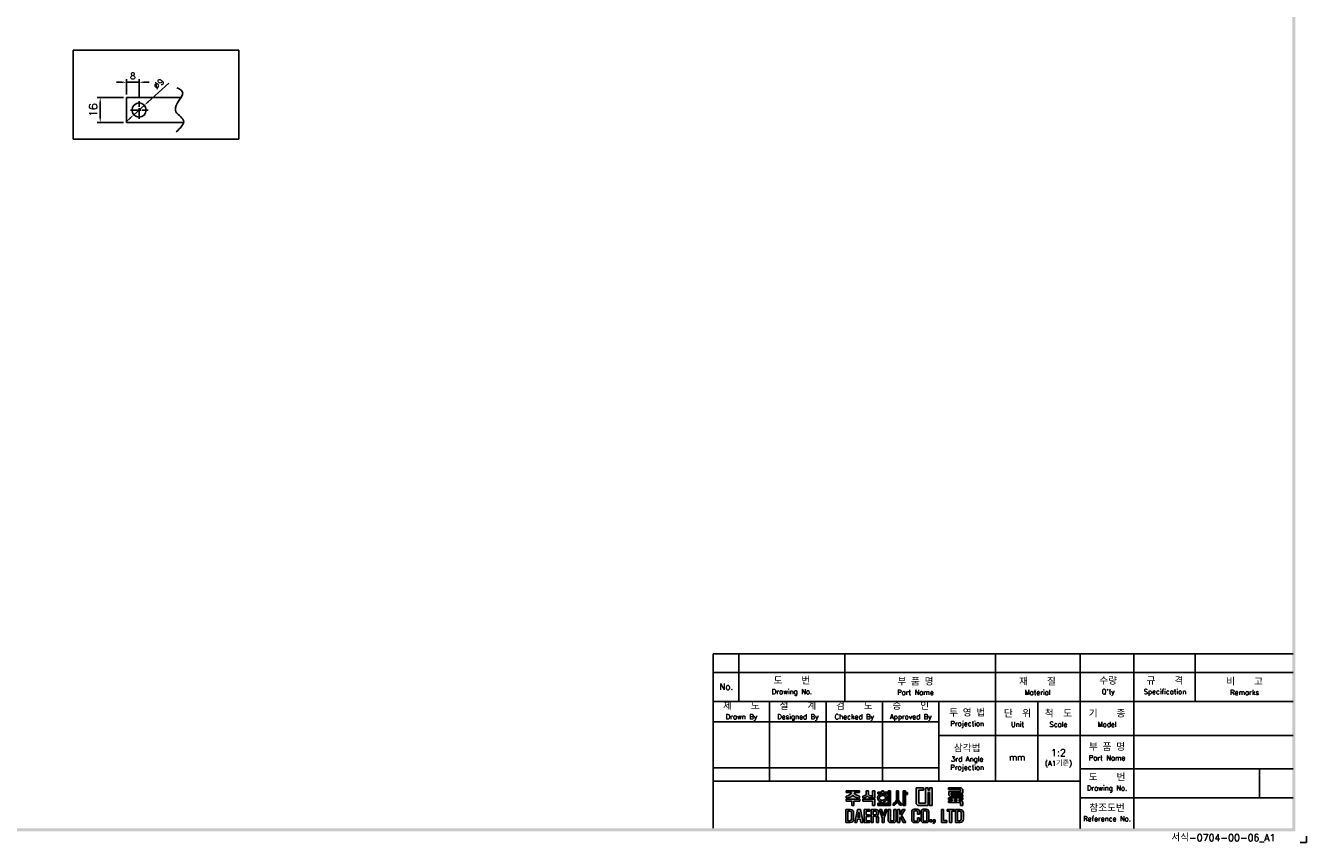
# Model space of a CAD drawing. Extents: x 2148 to 4011, y -907 to 1731.
# Tile 18 of 20: x 3194 to 4011, y 569 to 1090. Entities that reach past the tile are written whole.
import ezdxf

# ---------------------------------------------------------------- set-up
doc = ezdxf.new("R2010")
doc.units = 0
doc.header["$LTSCALE"] = 3
doc.header["$MEASUREMENT"] = 0
doc.linetypes.add('CENTER', pattern=[2, 1.25, -0.25, 0.25, -0.25])
doc.layers.get('0').update_dxf_attribs({"linetype": 'CONTINUOUS'})
doc.layers.get('Defpoints').update_dxf_attribs({"linetype": 'CONTINUOUS'})
for name, color, linetype in [('cen', 1, 'CENTER'), ('di', 3, 'CONTINUOUS'), ('dimtaxt', 3, 'CONTINUOUS'), ('dwg', 7, 'CONTINUOUS')]:
    doc.layers.add(name, color=color, linetype=linetype)
doc.styles.add('KIM', font='ROMANS.shx', dxfattribs={"height": 5, "bigfont": 'GSG1.shx'})
doc.styles.get("Standard").update_dxf_attribs({"font": 'romans.shx', "height": 4, "bigfont": 'ghs.shx'})
doc.dimstyles.get("Standard").update_dxf_attribs({"dimtxt": 0.18, "dimasz": 0.18, "dimexe": 0.18, "dimexo": 0.0625, "dimgap": 0.09, "dimtad": 0, "dimtih": 1, "dimtoh": 1, "dimdec": 4, "dimzin": 0, "dimdsep": 46, "dimtxsty": 'Standard', "dimcen": 0.09, "dimadec": 0, "dimazin": 0, "dimtfac": 1, "dimtdec": 4, "dimtofl": 0, "dimtmove": 0, "dimatfit": 3, "dimfxl": 0, "dimtolj": 1, "dimtzin": 0, "dimarcsym": 0})
doc.dimstyles.new('STANDARD$0', dxfattribs={"dimtxt": 5, "dimasz": 5, "dimexe": 1, "dimexo": 2, "dimgap": 2, "dimtad": 1, "dimdec": 4, "dimzin": 12, "dimdsep": 46, "dimtxsty": 'KIM', "dimcen": -1, "dimdle": 0.1, "dimadec": 0, "dimazin": 0, "dimtfac": 1, "dimtdec": 4, "dimtmove": 0, "dimatfit": 3, "dimfxl": 0, "dimtolj": 1, "dimtzin": 0, "dimarcsym": 0})

# ---------------------------------------------------------------- blocks, each defined once
blk = doc.blocks.new('*D46')
at = {"layer": 'Defpoints', "color": 0}
for p in [(3266.06, 1053.91), (3258.06, 1044.19), (3266.06, 1041.93)]:
    blk.add_point(p, dxfattribs=at)
at = {"layer": 'di'}
for p, q in [((3254.86, 1053.91), (3251.66, 1053.91)), ((3258.06, 1046.19), (3258.06, 1055.91)), ((3258.06, 1053.91), (3266.06, 1053.91)), ((3266.06, 1043.93), (3266.06, 1055.91)), ((3269.26, 1053.91), (3272.46, 1053.91))]:
    blk.add_line(p, q, dxfattribs=at)
for points in [[(3254.86, 1054.44), (3254.86, 1053.38), (3258.06, 1053.91)], [(3269.26, 1054.44), (3269.26, 1053.38), (3266.06, 1053.91)]]:
    blk.add_solid(points, dxfattribs=at)
at = {"layer": 'di', "insert": (3262.06, 1057.91), "char_height": 4, "attachment_point": 5}
blk.add_mtext('\\A1;8', dxfattribs=at)
blk = doc.blocks.new('*D47')
at = {"layer": 'Defpoints', "color": 0}
for p in [(3269.4, 1039.21), (3262.72, 1033.18)]:
    blk.add_point(p, dxfattribs=at)
at = {"layer": 'di'}
for p, q in [((3285.04, 1053.34), (3271.77, 1041.35)), ((3262.72, 1033.18), (3269.4, 1039.21)), ((3260.35, 1031.03), (3257.97, 1028.89))]:
    blk.add_line(p, q, dxfattribs=at)
for points in [[(3271.41, 1041.75), (3272.13, 1040.96), (3269.4, 1039.21)], [(3259.99, 1031.43), (3260.7, 1030.63), (3262.72, 1033.18)]]:
    blk.add_solid(points, dxfattribs=at)
at = {"layer": 'di', "insert": (3278.61, 1052.92), "char_height": 4, "attachment_point": 5, "rotation": 42.09685}
blk.add_mtext('\\A1;∅9', dxfattribs=at)
blk = doc.blocks.new('*D48')
at = {"layer": 'Defpoints', "color": 0}
for p in [(3258.06, 1044.19), (3241.25, 1028.19), (3258.06, 1028.19)]:
    blk.add_point(p, dxfattribs=at)
at = {"layer": 'di'}
for p, q in [((3256.06, 1044.19), (3239.25, 1044.19)), ((3241.25, 1040.99), (3241.25, 1031.39)), ((3256.06, 1028.19), (3239.25, 1028.19))]:
    blk.add_line(p, q, dxfattribs=at)
for points in [[(3240.72, 1040.99), (3241.78, 1040.99), (3241.25, 1044.19)], [(3240.72, 1031.39), (3241.78, 1031.39), (3241.25, 1028.19)]]:
    blk.add_solid(points, dxfattribs=at)
at = {"layer": 'di', "insert": (3236.75, 1036.19), "char_height": 5, "attachment_point": 5, "rotation": 90, "style": 'KIM'}
blk.add_mtext('\\A1;16', dxfattribs=at)
blk = doc.blocks.new('도면서식 A1')
at = {"layer": 'di', "insert": (780.92, -2.61), "char_height": 2.2, "width": 38.8706, "attachment_point": 4}
blk.add_mtext('서식-0704-00-06_A1', dxfattribs=at)
blk = doc.blocks.new('대륙')
at = {"layer": 'dimtaxt'}
for points in [[(70.89, 12.38), (72.38, 12.38), (72.38, 13.12), (70.01, 13.12), (70.01, 8), (70.53, 7.49), (73.84, 7.49), (73.84, 11.66), (74.29, 11.66), (74.29, 7.49), (75.14, 7.49), (75.14, 13.12), (74.29, 13.12), (74.29, 12.42), (73.84, 12.42), (73.84, 13.12), (73.01, 13.12), (73.01, 8.23), (70.89, 8.23)], [(61.83, 12.19), (61.11, 12.19), (61.11, 8.2), (57.74, 8.2), (57.74, 7.47), (61.11, 7.47), (61.83, 7.47)]]:
    blk.add_hatch(color=256, dxfattribs=at).paths.add_polyline_path(points)
h = blk.add_hatch(color=256, dxfattribs=at)
h.paths.add_polyline_path([(84.17, 12.56), (84.17, 11.99), (80.38, 11.99), (80.38, 10.74), (80.81, 10.32), (84.92, 10.32), (84.92, 10.92), (81.19, 10.92), (81.19, 11.44), (84.92, 11.44), (84.92, 12.6), (84.39, 13.12), (80.36, 13.12), (80.36, 12.56)])
h.paths.add_polyline_path([(83.7, 9.41), (84.92, 9.41), (84.92, 9.97), (80.36, 9.97), (80.36, 9.41), (81.48, 9.41), (81.48, 9.04), (80.35, 9.04), (80.35, 8.42), (84.18, 8.42), (84.18, 7.49), (84.92, 7.49), (84.92, 8.64), (84.52, 9.04), (83.7, 9.04)])
h.paths.add_polyline_path([(83, 9.41), (82.23, 9.41), (82.23, 9.04), (83, 9.04)], flags=17)
h = blk.add_hatch(color=256, dxfattribs=at)
edge = h.paths.add_edge_path()
edge.add_line((51.99, 12.18), (47.65, 12.18))
edge.add_line((47.65, 12.18), (47.65, 11.59))
edge.add_line((47.65, 11.59), (49.36, 11.59))
edge.add_ellipse((47.48, 11.55), major_axis=(1.89, 0.39), ratio=0.576936, start_angle=268.0794, end_angle=342.4305, ccw=False)
edge.add_line((47.64, 10.44), (47.64, 9.87))
edge.add_ellipse((47.59, 11.36), major_axis=(2.46, 0), ratio=0.608939, start_angle=-88.7913, end_angle=-24.3158)
edge.add_ellipse((52.06, 11.36), major_axis=(-2.46, 0), ratio=0.608939, start_angle=384.3158, end_angle=448.3061)
edge.add_line((51.99, 9.87), (51.99, 10.51))
edge.add_ellipse((52.11, 11.62), major_axis=(-1.91, 0.31), ratio=0.577613, start_angle=17.5125, end_angle=91.8636, ccw=False)
edge.add_line((50.24, 11.59), (51.99, 11.59))
edge.add_line((51.99, 11.59), (51.99, 12.18))
h.paths.add_polyline_path([(52, 9.48), (47.64, 9.48), (47.64, 8.87), (49.46, 8.87), (49.46, 7.49), (50.19, 7.49), (50.19, 8.88), (52, 8.88)])
edge = h.paths.add_edge_path()
edge.add_arc((55.25, 11.18), 0.45, 180, 220.7047, ccw=False)
edge.add_line((54.8, 11.18), (54.8, 12.18))
edge.add_line((54.8, 12.18), (54.06, 12.18))
edge.add_line((54.06, 12.18), (54.06, 11.18))
edge.add_arc((53.61, 11.18), 0.45, 319.2953, 360, ccw=False)
edge.add_spline(control_points=[(53.95, 10.89), (53.94, 10.88), (53.93, 10.87), (53.83, 10.76), (53.7, 10.68), (53.03, 10.51)], knot_values=[3.761053, 3.761053, 3.761053, 3.761053, 3.807132, 3.807132, 4.298097, 4.298097, 4.298097, 4.298097], degree=3, periodic=0)
edge.add_line((53.03, 10.51), (53.03, 9.85))
edge.add_spline(control_points=[(53.03, 9.85), (53.05, 9.85), (53.06, 9.85), (53.74, 9.96), (53.94, 10.08), (54.15, 10.22), (54.2, 10.3), (54.43, 10.6)], knot_values=[3.495949, 3.495949, 3.495949, 3.495949, 3.524444, 3.524444, 4.06832, 4.06832, 4.379503, 4.379503, 4.379503, 4.379503], degree=3, periodic=0)
edge.add_spline(control_points=[(54.43, 10.6), (54.65, 10.3), (54.71, 10.22), (54.92, 10.08), (55.12, 9.96), (55.75, 9.88), (55.78, 9.87), (55.8, 9.86)], knot_values=[3.495949, 3.495949, 3.495949, 3.495949, 3.807132, 3.807132, 4.351008, 4.351008, 4.402945, 4.402945, 4.402945, 4.402945], degree=3, periodic=0)
edge.add_line((55.8, 9.86), (55.8, 10.59))
edge.add_spline(control_points=[(55.8, 10.59), (55.78, 10.59), (55.76, 10.6), (55.19, 10.66), (55.03, 10.75), (54.92, 10.87), (54.91, 10.88), (54.91, 10.89)], knot_values=[3.761053, 3.761053, 3.761053, 3.761053, 3.81299, 3.81299, 4.356866, 4.356866, 4.402945, 4.402945, 4.402945, 4.402945], degree=3, periodic=0)
h.paths.add_polyline_path([(56.82, 9.48), (53.03, 9.48), (53.03, 8.87), (56.1, 8.87), (56.1, 7.49), (56.82, 7.49)])
h.paths.add_polyline_path([(56.82, 12.19), (56.1, 12.19), (56.1, 9.87), (56.82, 9.87)])
h.paths.add_polyline_path([(60.76, 11.76), (59.58, 11.76), (59.58, 12.19), (59.05, 12.19), (59.05, 11.76), (57.74, 11.76), (57.74, 11.21), (60.76, 11.21)])
edge = h.paths.add_edge_path()
edge.add_ellipse((59.26, 9.92), major_axis=(-1.56, 0), ratio=0.830145, start_angle=101.7462, end_angle=265.4383)
edge.add_line((59.38, 11.21), (59.13, 11.21))
edge.add_ellipse((59.26, 9.92), major_axis=(1.56, 0), ratio=0.830145, start_angle=94.5617, end_angle=259.6787)
edge.add_line((58.98, 8.65), (58.98, 8.2))
edge.add_line((58.98, 8.2), (59.58, 8.2))
edge.add_line((59.58, 8.2), (59.58, 8.65))
edge = h.paths.add_edge_path(flags=16)
edge.add_spline(control_points=[(60.26, 9.92), (60.26, 10.03), (60.22, 10.15), (60.06, 10.37), (59.93, 10.48), (59.59, 10.63), (59.39, 10.66), (58.99, 10.64), (58.8, 10.59), (58.5, 10.41), (58.39, 10.3), (58.27, 10.07), (58.25, 9.96), (58.28, 9.73), (58.34, 9.62), (58.54, 9.4), (58.69, 9.3), (59.06, 9.19), (59.26, 9.17), (59.65, 9.23), (59.83, 9.31), (60.09, 9.5), (60.18, 9.62), (60.25, 9.8), (60.26, 9.86), (60.26, 9.92)], knot_values=[0, 0, 0, 0, 0.543876, 0.543876, 1.087752, 1.087752, 1.631628, 1.631628, 2.175504, 2.175504, 2.71938, 2.71938, 3.263256, 3.263256, 3.807132, 3.807132, 4.351008, 4.351008, 4.894884, 4.894884, 5.43876, 5.43876, 5.982636, 5.982636, 6.283185, 6.283185, 6.283185, 6.283185], degree=3, periodic=0)
h = blk.add_hatch(color=256, dxfattribs=at)
edge = h.paths.add_edge_path()
edge.add_line((64.41, 12.18), (63.7, 12.18))
edge.add_line((63.7, 12.18), (63.7, 9.23))
edge.add_ellipse((62.86, 9.12), major_axis=(0.66, 0.841), ratio=0.672815, start_angle=218.7862, end_angle=304.0863, ccw=False)
edge.add_line((62.7, 8.19), (62.7, 7.51))
edge.add_ellipse((63.11, 8.54), major_axis=(0.964, 0.919), ratio=0.540942, start_angle=220.7961, end_angle=301.7505)
edge.add_ellipse((64.93, 8.53), major_axis=(-0.866, 0.919), ratio=0.569913, start_angle=58.7442, end_angle=145.288)
edge.add_line((65.35, 7.49), (65.35, 8.17))
edge.add_ellipse((65.18, 9.26), major_axis=(-0.67, 1.07), ratio=0.576723, start_angle=74.3826, end_angle=142.9847, ccw=False)
edge.add_line((64.41, 9.18), (64.41, 12.18))
h.paths.add_polyline_path([(66.65, 10.99), (67.26, 10.99), (67.26, 11.63), (66.64, 11.63), (66.64, 12.18), (65.92, 12.18), (65.92, 7.49), (66.65, 7.49)])
h = blk.add_hatch(color=256, dxfattribs=at)
h.paths.add_polyline_path([(47.58, 6.25), (47.58, 2.12), (49.06, 2.12, 0.414214), (50.06, 3.12), (50.06, 5.25, 0.414214), (49.06, 6.25)])
h.paths.add_polyline_path([(48.9, 5.73, -0.414214), (49.4, 5.23), (49.4, 3.16, -0.414214), (48.9, 2.66), (48.23, 2.66), (48.23, 5.73)], flags=16)
h.paths.add_polyline_path([(50.42, 2.11), (51.1, 2.11), (51.31, 3.17), (52.21, 3.17), (52.42, 2.11), (53.1, 2.11), (52.25, 6.23), (51.27, 6.23)])
h.paths.add_polyline_path([(51.77, 5.49), (52.09, 3.74), (51.43, 3.74)], flags=16)
h.paths.add_polyline_path([(53.4, 2.11), (55.25, 2.11), (55.25, 2.66), (54.07, 2.66), (54.07, 3.99), (55.15, 3.99), (55.15, 4.52), (54.06, 4.52), (54.06, 5.7), (55.21, 5.7), (55.21, 6.25), (53.4, 6.25)])
h.paths.add_polyline_path([(55.67, 2.12), (56.33, 2.12), (56.33, 4.05), (56.93, 4.05, -0.414214), (57.33, 3.65), (57.33, 2.12), (58.02, 2.12), (58.02, 3.65, 0.276846), (57.45, 4.24, 0.25864), (58.02, 4.77), (58.02, 5.43, 0.414214), (57.22, 6.23), (55.67, 6.23)])
h.paths.add_polyline_path([(56.33, 5.71), (57.04, 5.71, -0.414214), (57.34, 5.41), (57.34, 4.86, -0.414214), (57.04, 4.56), (56.33, 4.56)], flags=16)
h.paths.add_polyline_path([(59.2, 3.57), (59.2, 2.11), (59.85, 2.11), (59.85, 3.58), (60.8, 6.24), (60.13, 6.24), (59.53, 4.27), (58.97, 6.24), (58.28, 6.24)])
h.paths.add_polyline_path([(61.13, 2.78, 0.414214), (61.88, 2.03), (62.85, 2.03, 0.414214), (63.6, 2.78), (63.6, 6.24), (62.93, 6.24), (62.93, 2.84, -0.414214), (62.68, 2.59), (62.07, 2.59, -0.414214), (61.82, 2.84), (61.82, 6.24), (61.13, 6.24)])
h.paths.add_polyline_path([(64.11, 2.12), (64.77, 2.12), (64.77, 3.42), (64.98, 3.87), (65.9, 2.12), (66.68, 2.12), (65.38, 4.46), (66.48, 6.23), (65.69, 6.23), (64.76, 4.66), (64.76, 6.23), (64.11, 6.23)])
h.paths.add_polyline_path([(68.62, 2.84, 0.414214), (69.42, 2.04), (70.32, 2.04, 0.414214), (71.12, 2.84), (71.12, 3.62), (70.47, 3.62), (70.47, 2.85, -0.414214), (70.17, 2.55), (69.58, 2.55, -0.414214), (69.28, 2.85), (69.28, 5.49, -0.414214), (69.58, 5.79), (70.16, 5.79, -0.414214), (70.46, 5.49), (70.46, 4.76), (71.12, 4.76), (71.12, 5.52, 0.414214), (70.32, 6.32), (69.42, 6.32, 0.414214), (68.62, 5.52)])
h.paths.add_polyline_path([(71.57, 2.84, 0.414214), (72.37, 2.04), (73.25, 2.04, 0.414214), (74.05, 2.84), (74.05, 5.52, 0.414214), (73.25, 6.32), (72.37, 6.32, 0.414214), (71.57, 5.52)])
h.paths.add_polyline_path([(72.23, 5.5, -0.414214), (72.53, 5.8), (73.09, 5.8, -0.414214), (73.39, 5.5), (73.39, 2.85, -0.414214), (73.09, 2.55), (72.53, 2.55, -0.414214), (72.23, 2.85)], flags=16)
h.paths.add_polyline_path([(74.42, 2.34), (75.05, 2.34), (75.05, 2.98), (74.42, 2.98)])
h.paths.add_polyline_path([(75.76, 2.34, -0.316213), (75.39, 2.07), (75.39, 1.77, 0.409412), (76.08, 2.47), (76.08, 2.98), (75.39, 2.98), (75.39, 2.34)])
h.paths.add_polyline_path([(78.08, 2.12), (79.79, 2.12), (79.79, 2.67), (78.75, 2.67), (78.75, 6.24), (78.08, 6.24)])
h.paths.add_polyline_path([(80.68, 2.12), (81.35, 2.12), (81.35, 5.7), (82.27, 5.7), (82.27, 6.24), (79.92, 6.24), (79.92, 5.7), (80.68, 5.7)])
h.paths.add_polyline_path([(82.59, 2.13), (84.07, 2.13, 0.414214), (85.07, 3.13), (85.07, 5.24, 0.414214), (84.07, 6.24), (82.59, 6.24)])
h.paths.add_polyline_path([(83.24, 5.73), (83.9, 5.73, -0.414214), (84.4, 5.23), (84.4, 3.15, -0.414214), (83.9, 2.65), (83.24, 2.65)], flags=16)
for p, q in [((70.01, 13.12), (70.01, 8)), ((70.01, 13.12), (72.38, 13.12)), ((70.89, 12.38), (70.89, 8.23)), ((70.89, 12.38), (72.38, 12.38)), ((72.38, 13.12), (72.38, 12.38)), ((73.01, 13.12), (73.01, 8.23)), ((73.01, 13.12), (73.84, 13.12)), ((73.84, 13.12), (73.84, 12.42)), ((73.84, 12.42), (74.29, 12.42)), ((74.29, 13.12), (75.14, 13.12)), ((74.29, 13.12), (74.29, 12.42)), ((75.14, 13.12), (75.14, 7.49)), ((80.36, 13.12), (84.39, 13.12)), ((80.36, 12.56), (80.36, 13.12)), ((80.36, 12.56), (84.17, 12.56)), ((84.17, 12.56), (84.17, 11.99)), ((84.92, 12.6), (84.39, 13.12)), ((84.92, 12.6), (84.92, 11.44)), ((47.64, 10.44), (47.64, 9.87)), ((47.64, 9.48), (52, 9.48)), ((47.64, 8.87), (47.64, 9.48)), ((49.46, 8.87), (47.64, 8.87)), ((47.65, 12.18), (51.99, 12.18)), ((47.65, 12.18), (47.65, 11.59)), ((47.65, 11.59), (49.36, 11.59)), ((49.46, 7.49), (49.46, 8.87)), ((50.19, 8.88), (50.19, 7.49)), ((52, 8.88), (50.19, 8.88)), ((51.99, 11.59), (50.24, 11.59)), ((51.99, 12.18), (51.99, 11.59)), ((51.99, 10.51), (51.99, 9.87)), ((52, 9.48), (52, 8.88)), ((53.03, 9.85), (53.03, 10.51)), ((53.03, 9.48), (56.82, 9.48)), ((53.03, 8.87), (53.03, 9.48)), ((56.1, 8.87), (53.03, 8.87)), ((54.06, 12.18), (54.8, 12.18)), ((54.06, 12.18), (54.06, 11.18)), ((54.8, 12.18), (54.8, 11.18)), ((55.8, 9.86), (55.8, 10.59)), ((56.82, 12.19), (56.1, 12.19)), ((56.1, 12.19), (56.1, 9.87)), ((56.82, 9.87), (56.1, 9.87)), ((56.1, 7.49), (56.1, 8.87)), ((56.82, 12.19), (56.82, 9.87)), ((56.82, 9.48), (56.82, 7.49)), ((57.74, 11.76), (59.05, 11.76)), ((57.74, 11.21), (57.74, 11.76)), ((60.76, 11.21), (57.74, 11.21)), ((57.74, 8.2), (61.11, 8.2)), ((57.74, 7.47), (57.74, 8.2)), ((58.98, 8.2), (58.98, 8.65)), ((59.05, 11.76), (59.05, 12.19)), ((59.05, 12.19), (59.58, 12.19)), ((59.58, 12.19), (59.58, 11.76)), ((59.58, 11.76), (60.76, 11.76)), ((59.58, 8.65), (59.58, 8.2)), ((60.76, 11.76), (60.76, 11.21)), ((61.11, 12.19), (61.11, 8.2)), ((61.83, 12.19), (61.11, 12.19)), ((61.83, 7.47), (61.83, 12.19)), ((62.7, 7.51), (62.7, 8.19)), ((63.7, 12.18), (64.41, 12.18)), ((63.7, 12.18), (63.7, 9.23)), ((64.41, 12.18), (64.41, 9.18)), ((65.35, 7.49), (65.35, 8.17)), ((65.92, 7.49), (65.92, 12.18)), ((65.92, 12.18), (66.64, 12.18)), ((66.64, 12.18), (66.64, 11.63)), ((66.64, 11.63), (67.26, 11.63)), ((66.65, 10.99), (66.65, 7.49)), ((67.26, 10.99), (66.65, 10.99)), ((67.26, 11.63), (67.26, 10.99)), ((73.01, 8.23), (70.89, 8.23)), ((73.84, 11.66), (73.84, 7.49)), ((73.84, 11.66), (74.29, 11.66)), ((74.29, 11.66), (74.29, 7.49)), ((80.35, 9.04), (81.48, 9.04)), ((80.35, 9.04), (80.35, 8.42)), ((80.35, 8.42), (84.18, 8.42)), ((80.36, 9.97), (84.92, 9.97)), ((80.36, 9.97), (80.36, 9.41)), ((80.36, 9.41), (81.48, 9.41)), ((80.38, 11.99), (84.17, 11.99)), ((80.38, 11.99), (80.38, 10.74)), ((80.81, 10.32), (80.38, 10.74)), ((80.81, 10.32), (84.92, 10.32)), ((81.19, 11.44), (84.92, 11.44)), ((81.19, 11.44), (81.19, 10.92)), ((81.19, 10.92), (84.92, 10.92)), ((81.48, 9.41), (81.48, 9.04)), ((82.23, 9.41), (83, 9.41)), ((82.23, 9.41), (82.23, 9.04)), ((82.23, 9.04), (83, 9.04)), ((83, 9.41), (83, 9.04)), ((83.7, 9.41), (84.92, 9.41)), ((83.7, 9.41), (83.7, 9.04)), ((83.7, 9.04), (84.52, 9.04)), ((84.18, 8.42), (84.18, 7.49)), ((84.92, 8.64), (84.52, 9.04)), ((84.92, 10.92), (84.92, 10.32)), ((84.92, 9.97), (84.92, 9.41)), ((84.92, 8.64), (84.92, 7.49)), ((47.58, 6.25), (47.58, 2.12)), ((47.58, 6.25), (49.06, 6.25)), ((48.23, 5.73), (48.23, 2.66)), ((48.9, 5.73), (48.23, 5.73)), ((49.4, 3.16), (49.4, 5.23)), ((50.19, 7.49), (49.46, 7.49)), ((50.06, 5.25), (50.06, 3.12)), ((51.27, 6.23), (50.42, 2.11)), ((52.25, 6.23), (51.27, 6.23)), ((51.77, 5.49), (51.43, 3.74)), ((52.09, 3.74), (51.77, 5.49)), ((53.1, 2.11), (52.25, 6.23)), ((55.21, 6.25), (53.4, 6.25)), ((53.4, 6.25), (53.4, 2.11)), ((54.06, 5.7), (55.21, 5.7)), ((54.06, 4.52), (54.06, 5.7)), ((55.15, 4.52), (54.06, 4.52)), ((55.15, 3.99), (55.15, 4.52)), ((55.21, 5.7), (55.21, 6.25)), ((55.67, 6.23), (55.67, 2.12)), ((57.22, 6.23), (55.67, 6.23)), ((56.82, 7.49), (56.1, 7.49)), ((56.33, 5.71), (56.33, 4.56)), ((57.04, 5.71), (56.33, 5.71)), ((56.33, 4.56), (57.04, 4.56)), ((57.34, 4.86), (57.34, 5.41)), ((61.11, 7.47), (57.74, 7.47)), ((58.02, 4.77), (58.02, 5.43)), ((58.97, 6.24), (58.28, 6.24)), ((58.28, 6.24), (59.2, 3.57)), ((59.53, 4.27), (58.97, 6.24)), ((60.13, 6.24), (59.53, 4.27)), ((59.85, 3.58), (60.8, 6.24)), ((60.8, 6.24), (60.13, 6.24)), ((61.11, 7.47), (61.83, 7.47)), ((61.13, 6.24), (61.13, 2.78)), ((61.82, 6.24), (61.13, 6.24)), ((61.82, 2.84), (61.82, 6.24)), ((62.93, 2.84), (62.93, 6.24)), ((62.93, 6.24), (63.6, 6.24)), ((63.6, 6.24), (63.6, 2.78)), ((64.11, 2.12), (64.11, 6.23)), ((64.11, 6.23), (64.76, 6.23)), ((64.76, 4.66), (65.69, 6.23)), ((64.76, 6.23), (64.76, 4.66)), ((66.48, 6.23), (65.38, 4.46)), ((65.38, 4.46), (66.68, 2.12)), ((65.69, 6.23), (66.48, 6.23)), ((66.65, 7.49), (65.92, 7.49)), ((68.62, 2.84), (68.62, 5.52)), ((69.28, 5.49), (69.28, 2.85)), ((70.32, 6.32), (69.42, 6.32)), ((70.16, 5.79), (69.58, 5.79)), ((70.53, 7.49), (70.01, 8)), ((70.46, 4.76), (70.46, 5.49)), ((71.12, 4.76), (70.46, 4.76)), ((73.84, 7.49), (70.53, 7.49)), ((71.12, 5.52), (71.12, 4.76)), ((71.57, 2.84), (71.57, 5.52)), ((72.23, 5.5), (72.23, 2.85)), ((73.25, 6.32), (72.37, 6.32)), ((73.09, 5.8), (72.53, 5.8)), ((73.39, 2.85), (73.39, 5.5)), ((74.05, 5.52), (74.05, 2.84)), ((75.14, 7.49), (74.29, 7.49)), ((78.08, 6.24), (78.08, 2.12)), ((78.75, 6.24), (78.08, 6.24)), ((78.75, 2.67), (78.75, 6.24)), ((82.27, 6.24), (79.92, 6.24)), ((79.92, 6.24), (79.92, 5.7)), ((79.92, 5.7), (80.68, 5.7)), ((80.68, 5.7), (80.68, 2.12)), ((81.35, 2.12), (81.35, 5.7)), ((81.35, 5.7), (82.27, 5.7)), ((82.27, 5.7), (82.27, 6.24)), ((82.59, 6.24), (82.59, 2.13)), ((84.07, 6.24), (82.59, 6.24)), ((83.24, 2.65), (83.24, 5.73)), ((83.24, 5.73), (83.9, 5.73)), ((84.92, 7.49), (84.18, 7.49)), ((84.4, 3.15), (84.4, 5.23)), ((85.07, 3.13), (85.07, 5.24)), ((47.58, 2.12), (49.06, 2.12)), ((48.23, 2.66), (48.9, 2.66)), ((50.42, 2.11), (51.1, 2.11)), ((51.1, 2.11), (51.31, 3.17)), ((51.31, 3.17), (52.21, 3.17)), ((51.43, 3.74), (52.09, 3.74)), ((52.21, 3.17), (52.42, 2.11)), ((52.42, 2.11), (53.1, 2.11)), ((53.4, 2.11), (55.25, 2.11)), ((54.07, 3.99), (55.15, 3.99)), ((54.07, 2.66), (54.07, 3.99)), ((55.25, 2.66), (54.07, 2.66)), ((55.25, 2.11), (55.25, 2.66)), ((55.67, 2.12), (56.33, 2.12)), ((56.33, 2.12), (56.33, 4.05)), ((56.33, 4.05), (56.93, 4.05)), ((57.33, 3.65), (57.33, 2.12)), ((57.33, 2.12), (58.02, 2.12)), ((58.02, 2.12), (58.02, 3.65)), ((59.2, 3.57), (59.2, 2.11)), ((59.2, 2.11), (59.85, 2.11)), ((59.85, 2.11), (59.85, 3.58)), ((62.85, 2.03), (61.88, 2.03)), ((62.68, 2.59), (62.07, 2.59)), ((64.77, 2.12), (64.11, 2.12)), ((64.98, 3.87), (64.77, 3.42)), ((64.77, 3.42), (64.77, 2.12)), ((65.9, 2.12), (64.98, 3.87)), ((66.68, 2.12), (65.9, 2.12)), ((70.32, 2.04), (69.42, 2.04)), ((70.17, 2.55), (69.58, 2.55)), ((70.47, 3.62), (70.47, 2.85)), ((71.12, 3.62), (70.47, 3.62)), ((71.12, 2.84), (71.12, 3.62)), ((73.25, 2.04), (72.37, 2.04)), ((73.09, 2.55), (72.53, 2.55)), ((74.42, 2.98), (74.42, 2.34)), ((75.05, 2.98), (74.42, 2.98)), ((75.05, 2.34), (74.42, 2.34)), ((75.05, 2.98), (75.05, 2.34)), ((75.39, 2.98), (75.39, 2.34)), ((76.08, 2.98), (75.39, 2.98)), ((75.76, 2.34), (75.39, 2.34)), ((75.39, 2.07), (75.39, 1.77)), ((76.08, 2.98), (76.08, 2.47)), ((78.08, 2.12), (79.79, 2.12)), ((79.79, 2.67), (78.75, 2.67)), ((79.79, 2.12), (79.79, 2.67)), ((80.68, 2.12), (81.35, 2.12)), ((82.59, 2.13), (84.07, 2.13)), ((83.9, 2.65), (83.24, 2.65))]:
    blk.add_line(p, q, dxfattribs=at)
for centre, radius, start, end in [((53.61, 11.18), 0.45, 319.2953, 360), ((55.25, 11.18), 0.45, 180, 220.7047), ((48.9, 5.23), 0.5, 0, 90), ((49.06, 5.25), 1, 0, 90), ((57.22, 4.85), 0.8, 270, 270), ((57.04, 5.41), 0.3, 0, 90), ((57.04, 4.86), 0.3, 270, 0), ((57.22, 5.43), 0.8, 0, 90), ((57.26, 5.02), 0.8, 283.6828, 341.6876), ((57.24, 3.47), 0.8, 12.921, 74.819), ((69.42, 5.52), 0.8, 90, 180), ((69.58, 5.49), 0.3, 90, 180), ((70.16, 5.49), 0.3, 0, 90), ((70.32, 5.52), 0.8, 0, 90), ((72.37, 5.52), 0.8, 90, 180), ((72.53, 5.5), 0.3, 90, 180), ((73.09, 5.5), 0.3, 0, 90), ((73.25, 5.52), 0.8, 0, 90), ((83.9, 5.23), 0.5, 0, 90), ((84.07, 5.24), 1, 0, 90), ((48.9, 3.16), 0.5, 270, 0), ((49.06, 3.12), 1, 270, 0), ((56.93, 3.65), 0.4, 0, 90), ((61.88, 2.78), 0.75, 180, 270), ((62.07, 2.84), 0.25, 180, 270), ((62.68, 2.84), 0.25, 270, 0), ((62.85, 2.78), 0.75, 270, 0), ((69.42, 2.84), 0.8, 180, 270), ((69.58, 2.85), 0.3, 180, 270), ((70.17, 2.85), 0.3, 270, 0), ((70.32, 2.84), 0.8, 270, 0), ((72.37, 2.84), 0.8, 180, 270), ((72.53, 2.85), 0.3, 180, 270), ((73.09, 2.85), 0.3, 270, 0), ((73.25, 2.84), 0.8, 270, 0), ((75.38, 2.47), 0.7, 270.9408, 0), ((75.38, 2.47), 0.4, 271.6466, 341.8371), ((83.9, 3.15), 0.5, 270, 0), ((84.07, 3.13), 1, 270, 0)]:
    blk.add_arc(centre, radius, start, end, dxfattribs=at)
for centre, major_axis, ratio, start_param, end_param in [((47.48, 11.55), (1.89, 0.39), 0.576936, 4.678869, 5.97654), ((47.59, 11.36), (-2.46, 0), 0.608939, 1.591893, 2.717202), ((59.26, 9.92), (1.56, 0), 0.830145, 1.650413, 4.532248), ((59.26, 9.92), (-1.56, 0), 0.830145, 1.775806, 4.632772), ((62.86, 9.12), (0.66, 0.841), 0.672815, 3.81854, 5.307307), ((63.11, 8.54), (0.964, 0.919), 0.540942, 3.853619, 5.26654)]:
    blk.add_ellipse(centre, major_axis=major_axis, ratio=ratio, start_param=start_param, end_param=end_param, dxfattribs=at)
at = {"layer": 'dimtaxt', "extrusion": (0, 0, -1)}
for centre, major_axis, ratio, start_param, end_param in [((52.06, 11.36), (-2.46, 0), 0.608939, -1.541231, -0.42439), ((52.11, 11.62), (-1.91, 0.31), 0.577613, 4.679864, 5.977535), ((64.93, 8.53), (-0.866, 0.919), 0.569913, 3.747431, 5.257905), ((65.18, 9.26), (-0.67, 1.07), 0.576723, 3.787632, 4.984965)]:
    blk.add_ellipse(centre, major_axis=major_axis, ratio=ratio, start_param=start_param, end_param=end_param, dxfattribs=at)
at = {"layer": 'dimtaxt'}
for points, knots in [([(53.95, 10.89), (53.94, 10.88), (53.93, 10.87), (53.83, 10.76), (53.7, 10.68), (53.03, 10.51)], [3.7610527, 3.7610527, 3.7610527, 3.7610527, 3.8071317, 3.8071317, 4.2980967, 4.2980967, 4.2980967, 4.2980967]), ([(54.43, 10.6), (54.2, 10.3), (54.15, 10.22), (53.94, 10.08), (53.74, 9.96), (53.06, 9.85), (53.05, 9.85), (53.03, 9.85)], [3.4959493, 3.4959493, 3.4959493, 3.4959493, 3.8071317, 3.8071317, 4.3510077, 4.3510077, 4.3795026, 4.3795026, 4.3795026, 4.3795026]), ([(54.43, 10.6), (54.65, 10.3), (54.71, 10.22), (54.92, 10.08), (55.12, 9.96), (55.75, 9.88), (55.78, 9.87), (55.8, 9.86)], [3.4959493, 3.4959493, 3.4959493, 3.4959493, 3.8071317, 3.8071317, 4.3510077, 4.3510077, 4.4029453, 4.4029453, 4.4029453, 4.4029453]), ([(54.91, 10.89), (54.91, 10.88), (54.92, 10.87), (55.03, 10.75), (55.19, 10.66), (55.76, 10.6), (55.78, 10.59), (55.8, 10.59)], [3.7610527, 3.7610527, 3.7610527, 3.7610527, 3.8071317, 3.8071317, 4.3510077, 4.3510077, 4.4029453, 4.4029453, 4.4029453, 4.4029453]), ([(60.26, 9.92), (60.26, 10.03), (60.22, 10.15), (60.06, 10.37), (59.93, 10.48), (59.59, 10.63), (59.39, 10.66), (58.99, 10.64), (58.8, 10.59), (58.5, 10.41), (58.39, 10.3), (58.27, 10.07), (58.25, 9.96), (58.28, 9.73), (58.34, 9.62), (58.54, 9.4), (58.69, 9.3), (59.06, 9.19), (59.26, 9.17), (59.65, 9.23), (59.83, 9.31), (60.09, 9.5), (60.18, 9.62), (60.25, 9.8), (60.26, 9.86), (60.26, 9.92)], [0, 0, 0, 0, 0.543876, 0.543876, 1.087752, 1.087752, 1.631628, 1.631628, 2.175504, 2.175504, 2.71938, 2.71938, 3.263256, 3.263256, 3.807132, 3.807132, 4.351008, 4.351008, 4.894884, 4.894884, 5.43876, 5.43876, 5.982636, 5.982636, 6.283185, 6.283185, 6.283185, 6.283185])]:
    blk.add_open_spline(points, degree=3, knots=knots, dxfattribs=at)

msp = doc.modelspace()

# ---------------------------------------------------------------- linework, layer by layer
for p, q in [((3258.059, 1044.192), (3292.821, 1044.192)), ((3258.059, 1044.192), (3258.059, 1028.192)), ((3258.059, 1028.192), (3294.469, 1028.192))]:
    msp.add_line(p, q)
msp.add_circle((3266.059, 1036.192), 4.5)
at = {"layer": 'cen'}
for p, q in [((3266.059, 1041.933), (3266.059, 1030.452)), ((3271.799, 1036.192), (3260.319, 1036.192))]:
    msp.add_line(p, q, dxfattribs=at)
at = {"layer": 'di'}
for p in [(4010.518, 573.39), (4006.518, 569.39)]:
    msp.add_line(p, (4010.518, 569.39), dxfattribs=at)
msp.add_lwpolyline([(3224.051, 1074.348), (3329.563, 1074.348), (3329.563, 1017.624), (3224.051, 1017.624)], close=True, dxfattribs=at)
msp.add_spline([(3290.056, 1050.31), (3293.589, 1048.075), (3289.214, 1036), (3294.41, 1029.54), (3289.713, 1022.294)], degree=3, dxfattribs=at)
at = {"layer": 'dimtaxt'}
for p, q in [((4002.189, 689.597), (3632.189, 689.597)), ((3632.189, 689.597), (3632.189, 578.39)), ((3648.634, 659.558), (3648.634, 689.558)), ((3716.189, 659.597), (3716.189, 689.597)), ((3812.189, 659.597), (3812.189, 689.597)), ((3866.189, 659.597), (3866.189, 689.597)), ((3900.572, 659.597), (3900.572, 689.597)), ((3939.654, 659.597), (3939.654, 689.597)), ((4002.189, 677.597), (3632.189, 677.597)), ((3668.189, 608.352), (3668.189, 659.265)), ((3704.189, 608.352), (3704.189, 659.265)), ((3740.189, 608.352), (3740.189, 659.265)), ((3776.189, 608.352), (3776.189, 659.265)), ((3812.189, 608.352), (3812.189, 659.265)), ((3839.189, 608.352), (3839.189, 659.265)), ((3866.189, 578.316), (3866.189, 659.265)), ((3900.572, 578.316), (3900.572, 659.265)), ((3776.189, 646.215), (3632.272, 646.215)), ((4002.189, 637.539), (3776.189, 637.539)), ((3776.189, 616.802), (3632.317, 616.802)), ((4002.189, 616.323), (3866.189, 616.323)), ((3980.572, 597.846), (3980.572, 616.323)), ((3866.189, 608.352), (3632.189, 608.352)), ((4002.189, 597.846), (3866.189, 597.846))]:
    msp.add_line(p, q, dxfattribs=at)
at = {"layer": 'dwg'}
msp.add_line((4002.189, 659.265), (3632.189, 659.265), dxfattribs=at)
for points in [[(4003.518, 1724.39), (4001.518, 1722.39), (4003.518, 576.39), (4001.518, 578.39)], [(3632.518, 659.565), (3632.518, 658.965), (4001.689, 659.565), (4001.689, 658.965)], [(4003.518, 576.39), (4001.518, 578.39), (2371.518, 576.39), (2373.518, 578.39)]]:
    msp.add_trace(points, dxfattribs=at)

# ---------------------------------------------------------------- block references
at = {"layer": 'di', "xscale": 2, "yscale": 2, "zscale": 2}
msp.add_blockref('대륙', (3621.62, 577.892), dxfattribs=at)
at = {"layer": 'dwg', "xscale": 2, "yscale": 2, "zscale": 2}
msp.add_blockref('도면서식 A1', (2362.518, 577.39), dxfattribs=at)

# ---------------------------------------------------------------- texts
at = {"layer": 'di', "attachment_point": 5}
for s, insert, char_height, width in [('No.', (3640.576, 668.664), 4, 16.11621), ('{\\H1.1x;도    번\\P\\H0.72727x;Drawing No.}', (3682.412, 668.664), 4, 67.55507), ('{\\H1.1x;부 품 명\\P\\H0.72727x;Part Name}', (3761.189, 668.597), 4, 90), ('{\\H1.1x;재    질\\P\\H0.72727x;Material}', (3839.032, 668.597), 4, 55.08198), ("{\\H1.1x;수량\\P\\H0.72727x;Q'ty}", (3884.131, 668.597), 4, 18.91802), ('{\\H1.1x;규    격\\P\\H0.72727x;Specification}', (3920.341, 668.597), 4, 54), ('{\\H1.1x;비    고\\P\\H0.72727x;Remarks}', (3971.142, 668.597), 4, 78), ('{\\H1.1x;제    도\\P\\H0.72727x;Drawn By}', (3650.189, 652.59), 4, 36), ('{\\H1.1x;설    계}\\P{\\H0.8x;Designed By}', (3686.189, 652.59), 4, 36), ('{\\H1.1x;검    도\\P\\H0.72727x;Checked By}', (3722.189, 652.59), 4, 36), ('승    인\\P{\\H0.72727x;Approved By}', (3758.189, 652.59), 4.4, 36), ('투 영 법\\P{\\H0.72727x;Projection}', (3794.189, 648.252), 4.4, 36), ('{\\H1.1x;단  위}\\P{\\H0.8x;Unit}', (3826.306, 648.252), 4, 32), ('{\\H1.1x;척  도\\P\\H0.72727x;Scale}', (3852.386, 648.252), 4, 32), ('기    종\\P{\\H0.72727x;Model}', (3883.381, 648.252), 4.4, 34.38248), ('{\\H1.1x;삼각법\\H0.45455x;\\P\\H1.6x;3rd Angle\\PProjection}', (3794.189, 622.945), 4, 36), ('부 품 명\\P{\\H0.72727x;Part Name}', (3883.381, 626.931), 4.4, 34.38248), ('도    번\\P{\\H0.72727x;Drawing No.}', (3883.381, 607.084), 4.4, 34.38248), ('참조도번\\P{\\H0.72727x;Reference No.}', (3883.381, 588.118), 4.4, 34.38248)]:
    msp.add_mtext(s, dxfattribs=dict(at, insert=insert, char_height=char_height, width=width))
at = {"layer": 'dimtaxt'}
msp.add_text('mm', height=4, dxfattribs=at).set_placement((3820.864, 621.665))
at = {"layer": 'dimtaxt', "insert": (3852.386, 622.945), "char_height": 4.4, "width": 32, "attachment_point": 5}
msp.add_mtext('1:2\\P{\\H0.72727x;(A1기준)}', dxfattribs=at)

# ---------------------------------------------------------------- dimensions: what is measured, and where the dimension line sits
at = {"layer": 'di'}
dim = msp.add_linear_dim(base=(3266.059, 1053.909), p1=(3258.059, 1044.192), p2=(3266.059, 1041.933), dimstyle='Standard', override={"dimtxt": 4, "dimasz": 3.2, "dimexe": 2, "dimexo": 2, "dimgap": 2, "dimtad": 1, "dimtih": 0, "dimtoh": 0, "dimdec": 2, "dimzin": 8, "dimcen": 0, "dimclrd": 256, "dimclre": 256, "dimclrt": 256, "dimadec": 2, "dimazin": 2, "dimtfac": 0.6, "dimtdec": 2, "dimtofl": 1, "dimtzin": 8, "dimlwd": 65535, "dimlwe": 65535, "dimarcsym": 1}, dxfattribs=at)
dim.commit()
dim.dimension.update_dxf_attribs({"geometry": '*D46', "text_midpoint": (3262.059, 1057.909)})
dim = msp.add_diameter_dim_2p(p1=(3262.72, 1033.176), p2=(3269.398, 1039.209), dimstyle='Standard', override={"dimtxt": 4, "dimasz": 3.2, "dimexe": 2, "dimexo": 2, "dimgap": 2, "dimtad": 1, "dimtih": 0, "dimtoh": 0, "dimdec": 2, "dimzin": 8, "dimcen": 0, "dimclrd": 256, "dimclre": 256, "dimclrt": 256, "dimadec": 2, "dimazin": 2, "dimtfac": 0.6, "dimtdec": 2, "dimtofl": 1, "dimtzin": 8, "dimlwd": 65535, "dimlwe": 65535, "dimarcsym": 1}, dxfattribs=at)
dim.commit()
dim.dimension.update_dxf_attribs({"geometry": '*D47', "text_midpoint": (3281.293, 1049.956), "dimtype": 163})
dim = msp.add_linear_dim(base=(3241.25, 1028.192), p1=(3258.059, 1044.192), p2=(3258.059, 1028.192), angle=90, dimstyle='STANDARD$0', override={"dimtxt": 4, "dimasz": 3.2, "dimexe": 2, "dimdec": 2, "dimzin": 8, "dimcen": 0, "dimclrd": 256, "dimclre": 256, "dimclrt": 256, "dimadec": 2, "dimazin": 2, "dimtfac": 0.6, "dimtdec": 2, "dimtzin": 8, "dimlwd": 65535, "dimlwe": 65535, "dimarcsym": 1}, dxfattribs=at)
dim.commit()
dim.dimension.update_dxf_attribs({"geometry": '*D48', "text_midpoint": (3236.75, 1036.192)})

doc.saveas('drawing.dxf')
